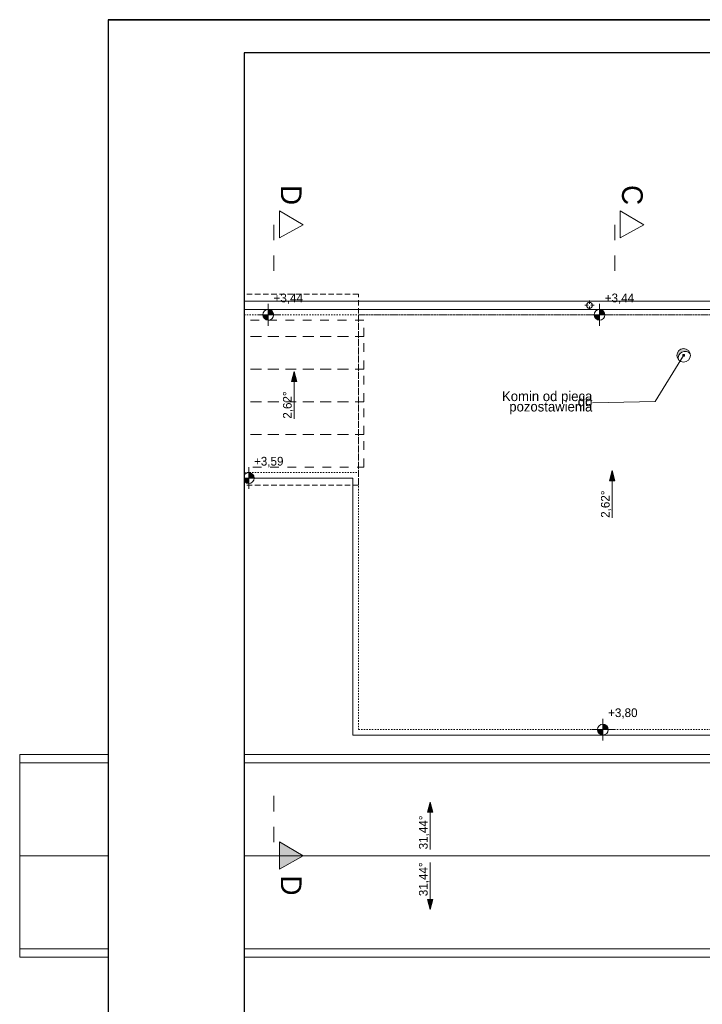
# Model space of a CAD drawing. Header units: inches. Extents: x -515158 to -470211, y -1887 to 84268.
# Tile 73 of 102: x -514182 to -501644, y 66180 to 84268. Entities that reach past the tile are written whole.
import ezdxf

# ---------------------------------------------------------------- set-up
doc = ezdxf.new("R2010")
doc.units = ezdxf.units.IN
doc.header["$MEASUREMENT"] = 0
doc.set_wipeout_variables(frame=1)
for name, pattern in [('Dashed', [564.444447, 282.222223, -282.222223]), ('Hidden Line', [50, 25, -25]), ('Krawędzie ukryte', [150, 100, -50]), ('Przerywana', [320, 160, -160])]:
    doc.linetypes.add(name, pattern=pattern)
for name, color, linetype, lineweight in [('#podkład', 252, 'Continuous', 9), ('0_Nr_Pióra__21', 252, 'Continuous', 9), ('Arch opisy_Nr_Pióra__21', 252, 'Continuous', 9), ('Arch wykończenie_Nr_Pióra__115', 252, 'Continuous', 13), ('Arch wykończenie_Nr_Pióra__3', 252, 'Continuous', 18), ('INWENT DACH_Nr_Pióra__2', 252, 'Continuous', 13), ('INWENT DACH_Nr_Pióra__21', 252, 'Continuous', 9), ('INWENT OPISY_Nr_Pióra__21', 252, 'Continuous', 9), ('INWENT OPISY_Nr_Pióra__41', 252, 'Continuous', 15), ('INWENT RURY SPUSTOWE_Nr_Pióra__21', 252, 'Continuous', 9), ('INWENT RZĘDNE_Nr_Pióra__21', 252, 'Continuous', 9), ('INWENT.ŚCIANY_Nr_Pióra__21', 252, 'Continuous', 9), ('Istniejące kominy_Nr_Pióra__21', 252, 'Continuous', 9)]:
    doc.layers.add(name, color=color, linetype=linetype, lineweight=lineweight)
for name, color, linetype in [('_TABELA', 7, 'Continuous'), ('INWENT DACH', 252, 'Continuous'), ('INWENT RZĘDNE', 252, 'Continuous')]:
    doc.layers.add(name, color=color, linetype=linetype)
doc.styles.add('GENERATED_STYLE_3', font='txt')
doc.styles.add('GENERATED_STYLE_5', font='txt')
doc.styles.add('GENERATED_STYLE_7', font='txt')
doc.dimstyles.new('GENERATED_STYLE__11', dxfattribs={"dimtxt": 0.18, "dimasz": 109.44, "dimexe": 0.18, "dimexo": 0.0625, "dimgap": 0.09, "dimtad": 0, "dimtih": 1, "dimtoh": 1, "dimdec": 4, "dimzin": 0, "dimdsep": 46, "dimcen": 0.09, "dimadec": 0, "dimazin": 0, "dimtfac": 1, "dimtdec": 4, "dimtmove": 0, "dimatfit": 3, "dimldrblk": 'ARROWHEAD_11', "dimfxl": 1, "dimtolj": 1, "dimtzin": 0, "dimarcsym": 0})

# ---------------------------------------------------------------- blocks, each defined once
blk = doc.blocks.new('ARROWHEAD_11')
at = {"color": 0, "linetype": 'Continuous', "lineweight": 0}
blk.add_line((0, 0), (-1, 0), dxfattribs=at)
at = {"color": 0, "linetype": 'Continuous', "lineweight": 0, "const_width": 0.25, "flags": 128}
blk.add_lwpolyline([(-0.125, 0, 1), (0.125, 0, 1)], format="xyb", close=True, dxfattribs=at)
blk = doc.blocks.new('Koty wysokościowe_48', base_point=(-508552, 80048))
at = {"layer": 'INWENT RZĘDNE_Nr_Pióra__21', "linetype": 'Continuous'}
for points in [[(-508552, 80048), (-508452, 80048), (-508459, 80086), (-508481, 80118), (-508513, 80140), (-508552, 80148)], [(-508552, 80048), (-508652, 80048), (-508644, 80009), (-508622, 79977), (-508590, 79955), (-508552, 79948)]]:
    blk.add_hatch(color=256, dxfattribs=at).paths.add_polyline_path(points, flags=0)
for p, q in [((-508552, 79848), (-508552, 80248)), ((-508752, 80048), (-508352, 80048))]:
    blk.add_line(p, q, dxfattribs=at)
blk.add_circle((-508552, 80048), 100, dxfattribs=at)
at = {"layer": 'INWENT RZĘDNE_Nr_Pióra__21', "insert": (-508456, 80248), "char_height": 160, "attachment_point": 7, "style": 'GENERATED_STYLE_3'}
blk.add_mtext('{+3,44}', dxfattribs=at)
blk = doc.blocks.new('Koty wysokościowe_43', base_point=(-508911, 77048))
at = {"layer": 'INWENT RZĘDNE_Nr_Pióra__21', "linetype": 'Continuous'}
for points in [[(-508911, 77048), (-508811, 77048), (-508818, 77086), (-508840, 77118), (-508872, 77140), (-508911, 77148)], [(-508911, 77048), (-509011, 77048), (-509003, 77009), (-508981, 76977), (-508949, 76955), (-508911, 76948)]]:
    blk.add_hatch(color=256, dxfattribs=at).paths.add_polyline_path(points, flags=0)
for p, q in [((-508911, 76848), (-508911, 77248)), ((-509111, 77048), (-508711, 77048))]:
    blk.add_line(p, q, dxfattribs=at)
blk.add_circle((-508911, 77048), 100, dxfattribs=at)
at = {"layer": 'INWENT RZĘDNE_Nr_Pióra__21', "insert": (-508815, 77248), "char_height": 160, "attachment_point": 7, "style": 'GENERATED_STYLE_3'}
blk.add_mtext('{+3,59}', dxfattribs=at)
blk = doc.blocks.new('Koty wysokościowe_42', base_point=(-510290, 71818))
at = {"layer": 'INWENT RZĘDNE_Nr_Pióra__21', "linetype": 'Continuous'}
for points in [[(-510290, 71818), (-510390, 71818), (-510383, 71779), (-510361, 71747), (-510329, 71725), (-510290, 71718)], [(-510290, 71818), (-510190, 71818), (-510198, 71856), (-510220, 71888), (-510252, 71910), (-510290, 71918)]]:
    blk.add_hatch(color=256, dxfattribs=at).paths.add_polyline_path(points, flags=0)
for p, q in [((-510290, 71618), (-510290, 72018)), ((-510490, 71818), (-510090, 71818))]:
    blk.add_line(p, q, dxfattribs=at)
blk.add_circle((-510290, 71818), 100, dxfattribs=at)
at = {"layer": 'INWENT RZĘDNE_Nr_Pióra__21', "insert": (-510195, 72018), "char_height": 160, "attachment_point": 7, "style": 'GENERATED_STYLE_3'}
blk.add_mtext('{+2,23}', dxfattribs=at)
blk = doc.blocks.new('Koty wysokościowe_41', base_point=(-510290, 68398))
at = {"layer": 'INWENT RZĘDNE_Nr_Pióra__21', "linetype": 'Continuous'}
for points in [[(-510290, 68398), (-510390, 68398), (-510383, 68359), (-510361, 68327), (-510329, 68305), (-510290, 68298)], [(-510290, 68398), (-510190, 68398), (-510198, 68436), (-510220, 68468), (-510252, 68490), (-510290, 68498)]]:
    blk.add_hatch(color=256, dxfattribs=at).paths.add_polyline_path(points, flags=0)
for p, q in [((-510290, 68198), (-510290, 68598)), ((-510490, 68398), (-510090, 68398))]:
    blk.add_line(p, q, dxfattribs=at)
blk.add_circle((-510290, 68398), 100, dxfattribs=at)
at = {"layer": 'INWENT RZĘDNE_Nr_Pióra__21', "insert": (-510195, 68598), "char_height": 160, "attachment_point": 7, "style": 'GENERATED_STYLE_3'}
blk.add_mtext('{+2,23}', dxfattribs=at)
blk = doc.blocks.new('Koty wysokościowe_40', base_point=(-510290, 70108))
at = {"layer": 'INWENT RZĘDNE_Nr_Pióra__21', "linetype": 'Continuous'}
for points in [[(-510290, 70108), (-510190, 70108), (-510198, 70146), (-510220, 70178), (-510252, 70200), (-510290, 70208)], [(-510290, 70108), (-510390, 70108), (-510383, 70069), (-510361, 70037), (-510329, 70015), (-510290, 70008)]]:
    blk.add_hatch(color=256, dxfattribs=at).paths.add_polyline_path(points, flags=0)
for p, q in [((-510290, 69908), (-510290, 70308)), ((-510490, 70108), (-510090, 70108))]:
    blk.add_line(p, q, dxfattribs=at)
blk.add_circle((-510290, 70108), 100, dxfattribs=at)
at = {"layer": 'INWENT RZĘDNE_Nr_Pióra__21', "insert": (-510195, 70308), "char_height": 160, "attachment_point": 7, "style": 'GENERATED_STYLE_3'}
blk.add_mtext('{+3,27}', dxfattribs=at)
blk = doc.blocks.new('Koty wysokościowe_36', base_point=(-502468, 80048))
at = {"layer": 'INWENT RZĘDNE_Nr_Pióra__21', "linetype": 'Continuous'}
for points in [[(-502468, 80048), (-502368, 80048), (-502376, 80086), (-502398, 80118), (-502430, 80140), (-502468, 80148)], [(-502468, 80048), (-502568, 80048), (-502561, 80009), (-502539, 79977), (-502507, 79955), (-502468, 79948)]]:
    blk.add_hatch(color=256, dxfattribs=at).paths.add_polyline_path(points, flags=0)
for p, q in [((-502468, 79848), (-502468, 80248)), ((-502668, 80048), (-502268, 80048))]:
    blk.add_line(p, q, dxfattribs=at)
blk.add_circle((-502468, 80048), 100, dxfattribs=at)
at = {"layer": 'INWENT RZĘDNE_Nr_Pióra__21', "insert": (-502373, 80248), "char_height": 160, "attachment_point": 7, "style": 'GENERATED_STYLE_3'}
blk.add_mtext('{+3,44}', dxfattribs=at)
blk = doc.blocks.new('Koty wysokościowe_35', base_point=(-502407, 72428))
at = {"layer": 'INWENT RZĘDNE_Nr_Pióra__21', "linetype": 'Continuous'}
for points in [[(-502407, 72428), (-502507, 72428), (-502499, 72389), (-502477, 72357), (-502445, 72335), (-502407, 72328)], [(-502407, 72428), (-502307, 72428), (-502314, 72466), (-502336, 72498), (-502368, 72520), (-502407, 72528)]]:
    blk.add_hatch(color=256, dxfattribs=at).paths.add_polyline_path(points, flags=0)
for p, q in [((-502407, 72228), (-502407, 72628)), ((-502607, 72428), (-502207, 72428))]:
    blk.add_line(p, q, dxfattribs=at)
blk.add_circle((-502407, 72428), 100, dxfattribs=at)
at = {"layer": 'INWENT RZĘDNE_Nr_Pióra__21', "insert": (-502311, 72628), "char_height": 160, "attachment_point": 7, "style": 'GENERATED_STYLE_3'}
blk.add_mtext('{+3,80}', dxfattribs=at)
blk = doc.blocks.new('Linia_18', base_point=(-508076, 78139))
at = {"layer": 'INWENT DACH_Nr_Pióra__21', "linetype": 'Continuous'}
blk.add_hatch(color=256, dxfattribs=at).paths.add_polyline_path([(-508076, 79006), (-508026, 78820), (-508126, 78820)], flags=0)
for p, q in [((-508076, 79006), (-508126, 78820)), ((-508076, 79006), (-508026, 78820)), ((-508026, 78820), (-508126, 78820)), ((-508076, 78139), (-508076, 78820))]:
    blk.add_line(p, q, dxfattribs=at)
blk = doc.blocks.new('Linia_11', base_point=(-505578, 69988))
at = {"layer": 'INWENT DACH_Nr_Pióra__21', "linetype": 'Continuous'}
blk.add_hatch(color=256, dxfattribs=at).paths.add_polyline_path([(-505578, 69120), (-505628, 69307), (-505528, 69307)], flags=0)
for p, q in [((-505578, 69988), (-505578, 69307)), ((-505578, 69120), (-505628, 69307)), ((-505628, 69307), (-505528, 69307)), ((-505578, 69120), (-505528, 69307))]:
    blk.add_line(p, q, dxfattribs=at)
blk = doc.blocks.new('Linia_10', base_point=(-505578, 70228))
at = {"layer": 'INWENT DACH_Nr_Pióra__21', "linetype": 'Continuous'}
blk.add_hatch(color=256, dxfattribs=at).paths.add_polyline_path([(-505578, 71095), (-505528, 70908), (-505628, 70908)], flags=0)
for p, q in [((-505578, 71095), (-505628, 70908)), ((-505578, 71095), (-505528, 70908)), ((-505528, 70908), (-505628, 70908)), ((-505578, 70228), (-505578, 70908))]:
    blk.add_line(p, q, dxfattribs=at)
blk = doc.blocks.new('Linia_9', base_point=(-502236, 76318))
at = {"layer": 'INWENT DACH_Nr_Pióra__21', "linetype": 'Continuous'}
blk.add_hatch(color=256, dxfattribs=at).paths.add_polyline_path([(-502236, 77185), (-502186, 76998), (-502286, 76998)], flags=0)
for p, q in [((-502236, 77185), (-502286, 76998)), ((-502236, 77185), (-502186, 76998)), ((-502186, 76998), (-502286, 76998)), ((-502236, 76318), (-502236, 76998))]:
    blk.add_line(p, q, dxfattribs=at)
blk = doc.blocks.new('p1')
at = {"layer": 'INWENT OPISY_Nr_Pióra__21', "linetype": 'Continuous'}
blk.add_hatch(color=252, dxfattribs=at).paths.add_polyline_path([(-507912, 67894), (-508348, 67650), (-508348, 68150)], flags=0)
at = {"layer": 'Istniejące kominy_Nr_Pióra__21', "linetype": 'Continuous'}
blk.add_hatch(color=252, dxfattribs=at).paths.add_polyline_path([(-501019, 77008, -0.790608), (-500802, 77119, 0.886866), (-501048, 77089, 0.178147)], flags=0)
at = {"layer": 'Arch wykończenie_Nr_Pióra__115', "color": 252, "linetype": 'Przerywana'}
for p, q in [((-509798, 77734), (-509798, 77434)), ((-506798, 77734), (-509798, 77734)), ((-506798, 77434), (-506798, 77734)), ((-509798, 77434), (-506798, 77434)), ((-509798, 77434), (-509798, 76834)), ((-506798, 77434), (-509798, 77434)), ((-506798, 76834), (-506798, 77434)), ((-509798, 76834), (-506798, 76834)), ((-509798, 76834), (-509798, 76234)), ((-506798, 76834), (-509798, 76834)), ((-506798, 76234), (-506798, 76834)), ((-509798, 76234), (-506798, 76234)), ((-509798, 76234), (-509798, 75634)), ((-506798, 76234), (-509798, 76234)), ((-506798, 75634), (-506798, 76234)), ((-509798, 75634), (-506798, 75634)), ((-509798, 75634), (-509798, 75034)), ((-506798, 75634), (-509798, 75634)), ((-506798, 75034), (-506798, 75634)), ((-509798, 75034), (-506798, 75034))]:
    blk.add_line(p, q, dxfattribs=at)
at = {"layer": 'Arch wykończenie_Nr_Pióra__3', "color": 252, "linetype": 'Continuous'}
for p, q in [((-509898, 77934), (-509898, 74834)), ((-488783, 77934), (-509898, 77934)), ((-509898, 74834), (-506998, 74834)), ((-506998, 74834), (-506998, 70114)), ((-506998, 70114), (-498138, 70114))]:
    blk.add_line(p, q, dxfattribs=at)
at = {"layer": 'INWENT DACH_Nr_Pióra__2', "color": 252, "linetype": 'Krawędzie ukryte'}
for p, q in [((-509998, 78216), (-509998, 74705)), ((-506898, 78216), (-509998, 78216)), ((-506898, 74705), (-506898, 78216)), ((-509998, 74705), (-506898, 74705))]:
    blk.add_line(p, q, dxfattribs=at)
at = {"layer": 'INWENT DACH_Nr_Pióra__21', "color": 252, "linetype": 'Continuous'}
for p, q in [((-509668, 78019), (-509728, 78019)), ((-509643, 78044), (-509643, 78104)), ((-509643, 77994), (-509643, 77934)), ((-509618, 78019), (-509558, 78019)), ((-502678, 78009), (-502738, 78009)), ((-502653, 78034), (-502653, 78094)), ((-502653, 77984), (-502653, 77924)), ((-502628, 78009), (-502568, 78009)), ((-513118, 69604), (-513118, 66184)), ((-498038, 69604), (-513118, 69604)), ((-498038, 67894), (-513118, 67894)), ((-513118, 66184), (-498038, 66184))]:
    blk.add_line(p, q, dxfattribs=at)
for centre in [(-509643, 78019), (-502653, 78009)]:
    blk.add_circle(centre, 55, dxfattribs=at)
at = {"layer": 'INWENT OPISY_Nr_Pióra__41', "color": 252, "linetype": 'Continuous'}
for p, q in [((-507912, 79489), (-508348, 79745)), ((-508348, 79245), (-508348, 79745)), ((-501652, 79489), (-502088, 79745)), ((-502088, 79245), (-502088, 79745)), ((-508348, 79245), (-507912, 79489)), ((-502088, 79245), (-501652, 79489)), ((-507912, 67894), (-508348, 68150)), ((-508348, 67650), (-508348, 68150)), ((-508348, 67650), (-507912, 67894))]:
    blk.add_line(p, q, dxfattribs=at)
at = {"layer": 'INWENT OPISY_Nr_Pióra__41', "color": 252, "linetype": 'Dashed'}
for p, q in [((-508448, 79489), (-508448, 78389)), ((-502188, 79489), (-502188, 78389)), ((-508448, 68994), (-508448, 67894))]:
    blk.add_line(p, q, dxfattribs=at)
at = {"layer": 'INWENT RURY SPUSTOWE_Nr_Pióra__21', "color": 252, "linetype": 'Continuous'}
for p, q in [((-509898, 78084), (-498138, 78084)), ((-509898, 77934), (-509898, 78084)), ((-513118, 69754), (-498038, 69754)), ((-513118, 69604), (-513118, 69754)), ((-513118, 66184), (-513118, 66034)), ((-513118, 66034), (-498038, 66034))]:
    blk.add_line(p, q, dxfattribs=at)
at = {"layer": 'INWENT.ŚCIANY_Nr_Pióra__21', "color": 252, "linetype": 'Hidden Line'}
for p, q in [((-509798, 77834), (-509798, 74934)), ((-509798, 77834), (-498038, 77834)), ((-506898, 77834), (-506898, 74934)), ((-498038, 77834), (-506898, 77834)), ((-509798, 74934), (-506898, 74934)), ((-506898, 74934), (-506898, 70214)), ((-506898, 70214), (-498038, 70214))]:
    blk.add_line(p, q, dxfattribs=at)
at = {"layer": 'Istniejące kominy_Nr_Pióra__21', "color": 252, "linetype": 'Continuous'}
blk.add_circle((-500923, 77089), 125, dxfattribs=at)
blk.add_arc((-500897, 77038), 125, 40.4044, 193.7251, dxfattribs=at)
at = {"layer": 'INWENT DACH', "color": 252, "linetype": 'Continuous'}
for name, p in [('Linia_18', (-508076, 75925)), ('Linia_9', (-502236, 74104)), ('Linia_10', (-505578, 68014)), ('Linia_11', (-505578, 67774))]:
    blk.add_blockref(name, p, dxfattribs=at)
at = {"layer": 'INWENT RZĘDNE', "color": 252}
for name, p in [('Koty wysokościowe_48', (-508552, 77834)), ('Koty wysokościowe_36', (-502468, 77834)), ('Koty wysokościowe_43', (-508911, 74834)), ('Koty wysokościowe_35', (-502407, 70214)), ('Koty wysokościowe_42', (-510290, 69604)), ('Koty wysokościowe_40', (-510290, 67894)), ('Koty wysokościowe_41', (-510290, 66184))]:
    blk.add_blockref(name, p, dxfattribs=at)
at = {"layer": '0_Nr_Pióra__21', "color": 252, "linetype": 'Continuous', "char_height": 160, "rotation": 90, "style": 'GENERATED_STYLE_3'}
for s, insert, attachment_point in [('{2,62°}', (-508093, 75925), 7), ('{2,62°}', (-502252, 74104), 7), ('{31,44°}', (-505595, 68014), 7), ('{31,44°}', (-505595, 67774), 9)]:
    blk.add_mtext(s, dxfattribs=dict(at, insert=insert, attachment_point=attachment_point))
at = {"layer": 'Arch opisy_Nr_Pióra__21', "color": 252, "linetype": 'Continuous', "insert": (-502600, 76216), "char_height": 180, "width": 1604.33, "attachment_point": 6, "line_spacing_factor": 0.31765, "style": 'GENERATED_STYLE_5'}
blk.add_mtext('{Komin od pieca \\Pdo pozostawienia}', dxfattribs=at)
at = {"layer": 'INWENT OPISY_Nr_Pióra__21', "color": 252, "linetype": 'Continuous', "char_height": 380, "attachment_point": 2, "rotation": 270, "style": 'GENERATED_STYLE_7'}
for s, insert in [('{D}', (-507941, 80034)), ('{C}', (-501675, 80034)), ('{D}', (-507941, 67350))]:
    blk.add_mtext(s, dxfattribs=dict(at, insert=insert))
at = {"layer": 'Arch opisy_Nr_Pióra__21', "color": 252, "linetype": 'Continuous', "annotation_type": 0, "has_hookline": 1, "hookline_direction": 1, "text_width": 1809}
blk.add_leader([(-500923, 77089), (-501447, 76240), (-502600, 76216)], dimstyle='GENERATED_STYLE__11', dxfattribs=at)

msp = doc.modelspace()

# ---------------------------------------------------------------- block references
at = {"layer": '#podkład'}
msp.add_blockref('p1', (-1064, 1013), dxfattribs=at)

# ---------------------------------------------------------------- next in the draw order: wipeouts: each hides what was drawn before it
msp.add_wipeout([(-512560, 84268), (-510060, 83658), (-510060, 55178), (-512560, 54568)])

# ---------------------------------------------------------------- next in the draw order: linework, layer by layer
at = {"layer": '_TABELA', "color": 7}
msp.add_lwpolyline([(-512560, 84268), (-470560, 84268), (-512560, 84268), (-512560, 54568), (-470560, 54568), (-470560, 84268)], dxfattribs=at)
msp.add_lwpolyline([(-471160, 83658), (-510060, 83658), (-510060, 55178), (-471160, 55178)], close=True, dxfattribs=at)

doc.saveas('drawing.dxf')
